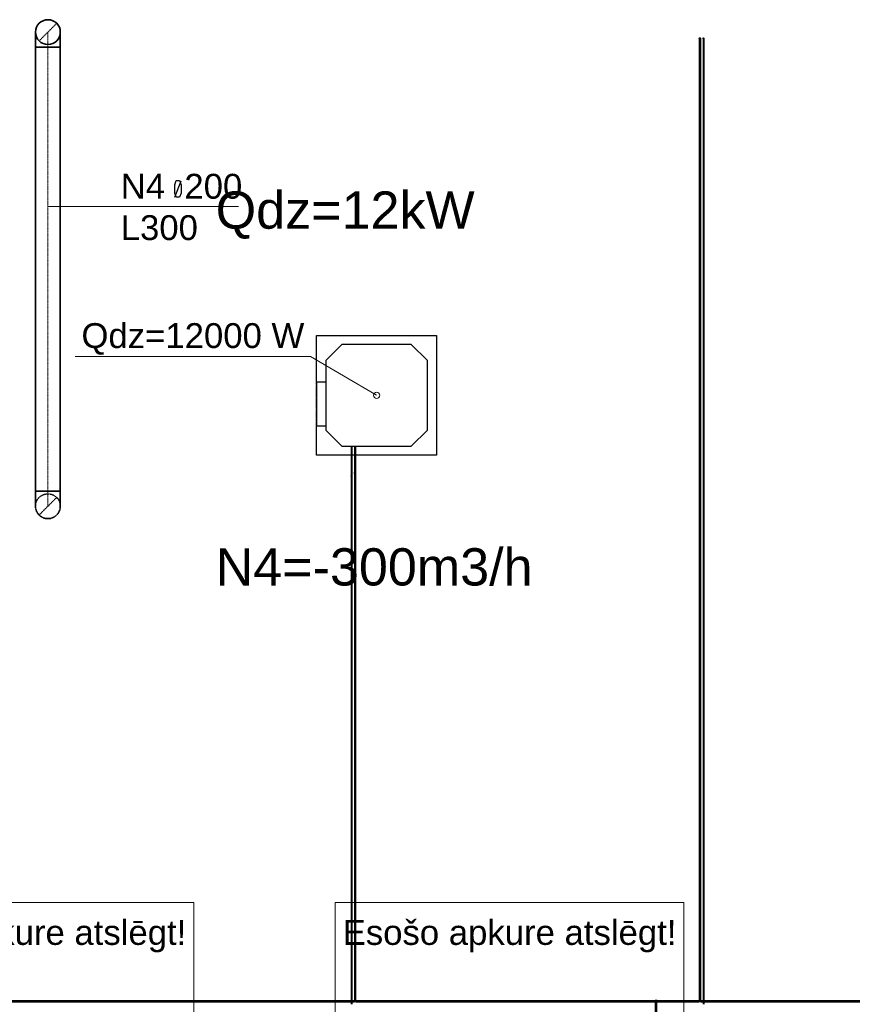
# Model space of a CAD drawing. Header units: millimetres. Extents: x -134161 to 355560, y -27497 to 30328.
# Tile 73 of 95: x 162901 to 169603, y -8502 to -580. Entities that reach past the tile are written whole.
import ezdxf

# ---------------------------------------------------------------- set-up
doc = ezdxf.new("R2010")
doc.units = ezdxf.units.MM
for name, pattern in [('CenterLine', [17.2, 13, -2, 0.2, -2]), ('HIDDEN', [9.525, 6.35, -3.175]), ('UnderCeiling', [6.7, 4.2, -1, 0.5, -1])]:
    doc.linetypes.add(name, pattern=pattern)
for name, color, linetype in [('0000 RAKSTLAUKUMS - LAYOUT', 7, 'CONTINUOUS'), ('Dz1-Atpakalgaita', 7, 'CONTINUOUS'), ('Dz1-Fenkoils', 7, 'CONTINUOUS'), ('Dz1-Radiators', 7, 'CONTINUOUS'), ('Dz1-Teksts-', 7, 'CONTINUOUS'), ('Dz1-Turpgaita', 7, 'CONTINUOUS'), ('Vent-N4', 7, 'CONTINUOUS'), ('Vent-N4-Teksts-', 7, 'CONTINUOUS')]:
    doc.layers.add(name, color=color, linetype=linetype)
for name, color, linetype, lineweight in [('AVK-A_uzdevums', 1, 'CONTINUOUS', 30), ('AVK-K_uzdevums', 6, 'CONTINUOUS', 30), ('AVK-V_uzdevums', 5, 'CONTINUOUS', 30)]:
    doc.layers.add(name, color=color, linetype=linetype, lineweight=lineweight)
doc.styles.add('Arial', font='arial.ttf', dxfattribs={"height": 187.5})
doc.styles.add('PBL', font='arial.ttf')

# ---------------------------------------------------------------- blocks, each defined once
blk = doc.blocks.new('*U1755')
at = {"layer": 'Vent-N4-Teksts-', "color": 7, "linetype": 'Continuous', "lineweight": 25}
for p, q in [((22397.5, 14774.3, 2600), (22410, 14808.6, 2600)), ((22397.5, 14674.8, 2600), (22449.4, 14807.4, 2600)), ((22397.5, 14708, 2600), (22397.5, 14774.3, 2600)), ((22410, 14808.6, 2600), (22436.9, 14808.6, 2600)), ((22436.9, 14808.6, 2600), (22449.4, 14774.3, 2600)), ((22449.4, 14774.3, 2600), (22449.4, 14708, 2600)), ((22410, 14674.8, 2600), (22397.5, 14708, 2600)), ((22436.9, 14674.8, 2600), (22410, 14674.8, 2600)), ((22449.4, 14708, 2600), (22436.9, 14674.8, 2600))]:
    blk.add_line(p, q, dxfattribs=at)
at = {"layer": 'Vent-N4-Teksts-', "color": 7, "linetype": 'Continuous', "lineweight": 15}
for p, q in [((21376.6, 14599.2, 2600), (21916, 14599.2, 2600)), ((21916, 14599.2, 2600), (22910.4, 14599.2, 2600))]:
    blk.add_line(p, q, dxfattribs=at)
at = {"layer": 'Vent-N4-Teksts-', "color": 7, "linetype": 'Continuous', "lineweight": 25, "style": 'Arial'}
for s, p in [('N4  200', (21962.7, 14663.4, 2600)), ('L300', (21962.7, 14330.6, 2600))]:
    blk.add_text(s, height=200, dxfattribs=at).set_placement(p)
blk = doc.blocks.new('*U1756')
at = {"layer": 'Vent-N4', "color": 7, "linetype": 'Continuous', "lineweight": -3}
blk.add_line((21376.6, 12188.9, 2000), (21376.6, 12188.9, 1999), dxfattribs=at)
blk = doc.blocks.new('*U1757')
at = {"layer": 'Vent-N4', "color": 7, "linetype": 'Continuous', "lineweight": -3}
blk.add_line((21376.6, 12188.9, 2230), (21376.6, 12188.9, 2229), dxfattribs=at)
blk = doc.blocks.new('*U1767')
at = {"layer": 'Vent-N4', "color": 7, "linetype": 'UnderCeiling', "lineweight": 18}
blk.add_line((21447.3, 16074.3, 3000), (21305.9, 15932.9, 3000), dxfattribs=at)
at = {"layer": 'Vent-N4', "color": 1, "linetype": 'Continuous', "lineweight": 35}
blk.add_circle((21376.6, 16003.6, 3000), 100, dxfattribs=at)
blk = doc.blocks.new('*U1768')
at = {"layer": 'Vent-N4', "color": 7, "linetype": 'Continuous', "lineweight": -3}
blk.add_line((21376.6, 16003.6, 2970), (21376.6, 16003.6, 2969), dxfattribs=at)
blk = doc.blocks.new('*U1769')
at = {"layer": 'Vent-N4', "color": 1, "linetype": 'UnderCeiling', "lineweight": 35, "extrusion": (1, 0, 0)}
for centre in [(21276.6, 15883.6, 2720), (21476.6, 15883.6, 2720)]:
    blk.add_ellipse(centre, major_axis=(0, 0, -120), ratio=1, start_param=0, end_param=1.570796, dxfattribs=at)
at = {"layer": 'Vent-N4', "color": 7, "linetype": 'CenterLine', "lineweight": 18, "extrusion": (1, 0, 0)}
blk.add_ellipse((21376.6, 15883.6, 2720), major_axis=(0, 0, -120), ratio=1, start_param=0, end_param=1.570796, dxfattribs=at)
at = {"layer": 'Vent-N4', "color": 1, "linetype": 'UnderCeiling', "lineweight": 35, "extrusion": (0, -1, 0)}
blk.add_ellipse((21376.6, 15883.6, 2600), major_axis=(100, 0), ratio=1, start_param=0, end_param=3.141593, dxfattribs=at)
blk = doc.blocks.new('*U1770')
at = {"layer": 'Vent-N4', "color": 1, "linetype": 'UnderCeiling', "lineweight": 35}
for p, q in [((21276.6, 12308.9, 2600), (21276.6, 15883.6, 2600)), ((21476.6, 12308.9, 2600), (21476.6, 15883.6, 2600))]:
    blk.add_line(p, q, dxfattribs=at)
at = {"layer": 'Vent-N4', "color": 7, "linetype": 'CenterLine', "lineweight": 18}
blk.add_line((21376.6, 12308.9, 2600), (21376.6, 15883.6, 2600), dxfattribs=at)
blk = doc.blocks.new('*U1771')
at = {"layer": 'Vent-N4', "color": 7, "linetype": 'UnderCeiling', "lineweight": 18}
blk.add_line((21447.3, 12259.6, 2480), (21305.9, 12118.2, 2480), dxfattribs=at)
at = {"layer": 'Vent-N4', "color": 1, "linetype": 'UnderCeiling', "lineweight": 35, "extrusion": (0, 1, 0)}
blk.add_ellipse((21376.6, 12308.9, 2600), major_axis=(-100, 0), ratio=1, start_param=0, end_param=3.141593, dxfattribs=at)
at = {"layer": 'Vent-N4', "color": 1, "linetype": 'UnderCeiling', "lineweight": 35, "extrusion": (1, 0, 0)}
for centre in [(21276.6, 12308.9, 2480), (21476.6, 12308.9, 2480)]:
    blk.add_ellipse(centre, major_axis=(0, 0, 120), ratio=1, start_param=0, end_param=1.570796, dxfattribs=at)
at = {"layer": 'Vent-N4', "color": 7, "linetype": 'HIDDEN', "lineweight": -3, "extrusion": (0, 0, -1)}
blk.add_ellipse((21376.6, 12188.9, 2480), major_axis=(-100, 0), ratio=1, start_param=0, end_param=3.141593, dxfattribs=at)
at = {"layer": 'Vent-N4', "color": 7, "linetype": 'CenterLine', "lineweight": 18, "extrusion": (1, 0, 0)}
blk.add_ellipse((21376.6, 12308.9, 2480), major_axis=(0, 0, 120), ratio=1, start_param=0, end_param=1.570796, dxfattribs=at)
at = {"layer": 'Vent-N4', "color": 1, "linetype": 'UnderCeiling', "lineweight": 35, "extrusion": (0, 0, -1)}
blk.add_ellipse((21376.6, 12188.9, 2480), major_axis=(100, 0), ratio=1, start_param=0, end_param=3.141593, dxfattribs=at)
blk = doc.blocks.new('*U1772')
at = {"layer": 'Dz1-Atpakalgaita', "color": 6, "linetype": 'UnderCeiling', "lineweight": 25}
for p, q in [((26618.7, 8211.3, 2800), (26616.7, 8211.3, 2800)), ((26630.7, 8201.3, 2800), (26616.7, 8201.3, 2800)), ((26618.7, 8211.3, 2800), (26619.1, 8210.9, 2801.9)), ((26619.1, 8210.9, 2801.9), (26620.2, 8209.8, 2803.5)), ((26620.2, 8209.8, 2803.5), (26621.8, 8208.2, 2804.6)), ((26621.8, 8208.2, 2804.6), (26623.7, 8206.3, 2805)), ((26623.7, 8206.3, 2805), (26625.6, 8208.2, 2804.6)), ((26625.6, 8208.2, 2804.6), (26627.2, 8209.8, 2803.5)), ((26627.2, 8209.8, 2803.5), (26628.3, 8210.9, 2801.9)), ((26628.3, 8210.9, 2801.9), (26628.7, 8211.3, 2800))]:
    blk.add_line(p, q, dxfattribs=at)
at = {"layer": 'Dz1-Atpakalgaita', "color": 6, "linetype": 'UnderCeiling', "lineweight": 25, "extrusion": (-1, 0, 0)}
for centre in [(26616.7, 8206.3, 2800), (26630.7, 8206.3, 2800)]:
    blk.add_ellipse(centre, major_axis=(0, -5), ratio=1, start_param=0, end_param=3.141593, dxfattribs=at)
at = {"layer": 'Dz1-Atpakalgaita', "color": 6, "linetype": 'UnderCeiling', "lineweight": 25}
blk.add_ellipse((26617.2, 8212.8, 2800), major_axis=(0, -1.5), ratio=1, start_param=0, end_param=1.570796, dxfattribs=at)
at = {"layer": 'Dz1-Atpakalgaita', "color": 6, "linetype": 'UnderCeiling', "lineweight": 25, "extrusion": (0, 1, 0)}
blk.add_ellipse((26623.7, 8212.8, 2800), major_axis=(-5, 0), ratio=1, start_param=0, end_param=3.141593, dxfattribs=at)
at = {"layer": 'Dz1-Atpakalgaita', "color": 6, "linetype": 'UnderCeiling', "lineweight": 25, "extrusion": (0, 0, -1)}
blk.add_ellipse((26630.2, 8212.8, 2800), major_axis=(0, -1.5), ratio=1, start_param=0, end_param=1.570796, dxfattribs=at)
blk = doc.blocks.new('*U1773')
at = {"layer": 'Dz1-Atpakalgaita', "color": 6, "linetype": 'UnderCeiling', "lineweight": 25}
for p, q in [((26630.7, 8211.3, 2800), (28571.8, 8211.3, 2800)), ((26630.7, 8201.3, 2800), (28571.8, 8201.3, 2800))]:
    blk.add_line(p, q, dxfattribs=at)
blk = doc.blocks.new('*U1776')
at = {"layer": 'Dz1-Atpakalgaita', "color": 6, "linetype": 'UnderCeiling', "lineweight": 25}
for p, q in [((26279.4, 8211.3, 2800), (26265.4, 8211.3, 2800)), ((26267.8, 8201.6, 2801.9), (26267.4, 8201.3, 2800)), ((26268.9, 8202.7, 2803.5), (26267.8, 8201.6, 2801.9)), ((26270.5, 8204.4, 2804.6), (26268.9, 8202.7, 2803.5)), ((26272.4, 8206.3, 2805), (26270.5, 8204.4, 2804.6)), ((26274.3, 8204.4, 2804.6), (26272.4, 8206.3, 2805)), ((26275.9, 8202.7, 2803.5), (26274.3, 8204.4, 2804.6)), ((26277, 8201.6, 2801.9), (26275.9, 8202.7, 2803.5)), ((26277.4, 8201.3, 2800), (26277, 8201.6, 2801.9)), ((26279.4, 8201.3, 2800), (26277.4, 8201.3, 2800))]:
    blk.add_line(p, q, dxfattribs=at)
at = {"layer": 'Dz1-Atpakalgaita', "color": 6, "linetype": 'UnderCeiling', "lineweight": 25, "extrusion": (-1, 0, 0)}
for centre in [(26265.4, 8206.3, 2800), (26279.4, 8206.3, 2800)]:
    blk.add_ellipse(centre, major_axis=(0, -5), ratio=1, start_param=0, end_param=3.141593, dxfattribs=at)
at = {"layer": 'Dz1-Atpakalgaita', "color": 6, "linetype": 'UnderCeiling', "lineweight": 25, "extrusion": (0, 0, -1)}
blk.add_ellipse((26265.9, 8199.8, 2800), major_axis=(0, 1.5), ratio=1, start_param=0, end_param=1.570796, dxfattribs=at)
at = {"layer": 'Dz1-Atpakalgaita', "color": 6, "linetype": 'UnderCeiling', "lineweight": 25, "extrusion": (0, -1, 0)}
blk.add_ellipse((26272.4, 8199.8, 2800), major_axis=(5, 0), ratio=1, start_param=0, end_param=3.141593, dxfattribs=at)
at = {"layer": 'Dz1-Atpakalgaita', "color": 6, "linetype": 'UnderCeiling', "lineweight": 25}
blk.add_ellipse((26278.9, 8199.8, 2800), major_axis=(0, 1.5), ratio=1, start_param=0, end_param=1.570796, dxfattribs=at)
blk = doc.blocks.new('*U1777')
at = {"layer": 'Dz1-Atpakalgaita', "color": 6, "linetype": 'UnderCeiling', "lineweight": 25}
for p, q in [((26279.4, 8211.3, 2800), (26616.7, 8211.3, 2800)), ((26279.4, 8201.3, 2800), (26616.7, 8201.3, 2800))]:
    blk.add_line(p, q, dxfattribs=at)
blk = doc.blocks.new('*U1778')
at = {"layer": 'Dz1-Atpakalgaita', "color": 6, "linetype": 'UnderCeiling', "lineweight": 25}
for p, q in [((26267.4, 7958.8, 2800), (26267.4, 8199.8, 2800)), ((26277.4, 7958.8, 2800), (26277.4, 8199.8, 2800))]:
    blk.add_line(p, q, dxfattribs=at)
blk = doc.blocks.new('*U1788')
at = {"layer": 'Dz1-Atpakalgaita', "color": 6, "linetype": 'Continuous', "lineweight": 25}
blk.add_circle((26623.7, 15953.8, 3000), 5, dxfattribs=at)
blk = doc.blocks.new('*U1789')
at = {"layer": 'Dz1-Atpakalgaita', "color": 7, "linetype": 'Continuous', "lineweight": -3}
blk.add_line((26623.7, 15953.8, 2903.5), (26623.7, 15953.8, 2902.5), dxfattribs=at)
blk = doc.blocks.new('*U1790')
at = {"layer": 'Dz1-Turpgaita', "color": 4, "linetype": 'Continuous', "lineweight": 25}
blk.add_circle((26652.7, 15953.8, 3000), 3, dxfattribs=at)
blk = doc.blocks.new('*U1791')
at = {"layer": 'Dz1-Turpgaita', "color": 7, "linetype": 'Continuous', "lineweight": -3}
blk.add_line((26652.7, 15953.8, 2902.1), (26652.7, 15953.8, 2901.1), dxfattribs=at)
blk = doc.blocks.new('*U1792')
at = {"layer": 'Dz1-Atpakalgaita', "color": 6, "linetype": 'UnderCeiling', "lineweight": 25}
for p, q in [((26618.7, 15947.3, 2800), (26618.7, 8212.8, 2800)), ((26628.7, 15947.3, 2800), (26628.7, 8212.8, 2800))]:
    blk.add_line(p, q, dxfattribs=at)
blk = doc.blocks.new('*U1793')
at = {"layer": 'Dz1-Turpgaita', "color": 4, "linetype": 'UnderCeiling', "lineweight": 25}
for p, q in [((26649.7, 15949.8, 2800), (26649.7, 8181.3, 2800)), ((26655.7, 15949.8, 2800), (26655.7, 8181.3, 2800))]:
    blk.add_line(p, q, dxfattribs=at)
blk = doc.blocks.new('*U1794')
at = {"layer": 'Dz1-Atpakalgaita', "color": 6, "linetype": 'UnderCeiling', "lineweight": 25}
for p, q in [((26618.7, 15953.8, 2800), (26618.7, 15947.3, 2800)), ((26628.7, 15953.8, 2800), (26628.7, 15947.3, 2800))]:
    blk.add_line(p, q, dxfattribs=at)
blk.add_circle((26623.7, 15953.8, 2807), 5, dxfattribs=at)
at = {"layer": 'Dz1-Atpakalgaita', "color": 6, "linetype": 'UnderCeiling', "lineweight": 25, "extrusion": (0, -1, 0)}
blk.add_ellipse((26623.7, 15947.3, 2800), major_axis=(5, 0), ratio=1, start_param=0, end_param=3.141593, dxfattribs=at)
blk = doc.blocks.new('*U1795')
at = {"layer": 'Dz1-Atpakalgaita', "color": 7, "linetype": 'Continuous', "lineweight": -3}
for p, q in [((26623.7, 15953.8, 250), (26623.7, 15953.8, 249)), ((26623.7, 15953.8, 500), (26623.7, 15953.8, 499)), ((26623.7, 15953.8, 750), (26623.7, 15953.8, 749)), ((26623.7, 15953.8, 1000), (26623.7, 15953.8, 999)), ((26623.7, 15953.8, 1250), (26623.7, 15953.8, 1249)), ((26623.7, 15953.8, 1500), (26623.7, 15953.8, 1499)), ((26623.7, 15953.8, 1750), (26623.7, 15953.8, 1749)), ((26623.7, 15953.8, 2000), (26623.7, 15953.8, 1999)), ((26623.7, 15953.8, 2250), (26623.7, 15953.8, 2249)), ((26623.7, 15953.8, 2500), (26623.7, 15953.8, 2499)), ((26623.7, 15953.8, 2750), (26623.7, 15953.8, 2749))]:
    blk.add_line(p, q, dxfattribs=at)
blk = doc.blocks.new('*U1796')
at = {"layer": 'Dz1-Turpgaita', "color": 4, "linetype": 'UnderCeiling', "lineweight": 25}
for p, q in [((26649.7, 15953.8, 2800), (26649.7, 15949.8, 2800)), ((26655.7, 15953.8, 2800), (26655.7, 15949.8, 2800))]:
    blk.add_line(p, q, dxfattribs=at)
blk.add_circle((26652.7, 15953.8, 2804.2), 3, dxfattribs=at)
at = {"layer": 'Dz1-Turpgaita', "color": 4, "linetype": 'UnderCeiling', "lineweight": 25, "extrusion": (0, -1, 0)}
blk.add_ellipse((26652.7, 15949.8, 2800), major_axis=(3, 0), ratio=1, start_param=0, end_param=3.141593, dxfattribs=at)
blk = doc.blocks.new('*U1797')
at = {"layer": 'Dz1-Turpgaita', "color": 7, "linetype": 'Continuous', "lineweight": -3}
for p, q in [((26652.7, 15953.8, 250), (26652.7, 15953.8, 249)), ((26652.7, 15953.8, 500), (26652.7, 15953.8, 499)), ((26652.7, 15953.8, 750), (26652.7, 15953.8, 749)), ((26652.7, 15953.8, 1000), (26652.7, 15953.8, 999)), ((26652.7, 15953.8, 1250), (26652.7, 15953.8, 1249)), ((26652.7, 15953.8, 1500), (26652.7, 15953.8, 1499)), ((26652.7, 15953.8, 1750), (26652.7, 15953.8, 1749)), ((26652.7, 15953.8, 2000), (26652.7, 15953.8, 1999)), ((26652.7, 15953.8, 2250), (26652.7, 15953.8, 2249)), ((26652.7, 15953.8, 2500), (26652.7, 15953.8, 2499)), ((26652.7, 15953.8, 2750), (26652.7, 15953.8, 2749))]:
    blk.add_line(p, q, dxfattribs=at)
blk = doc.blocks.new('*U1798')
at = {"layer": 'Dz1-Atpakalgaita', "color": 7, "linetype": 'Continuous', "lineweight": -3}
blk.add_line((26623.7, 15953.8), (26623.7, 15953.8, -1), dxfattribs=at)
blk = doc.blocks.new('*U1799')
at = {"layer": 'Dz1-Turpgaita', "color": 7, "linetype": 'Continuous', "lineweight": -3}
blk.add_line((26652.7, 15953.8), (26652.7, 15953.8, -1), dxfattribs=at)
blk = doc.blocks.new('*U1807')
at = {"layer": 'Dz1-Atpakalgaita', "color": 6, "linetype": 'UnderCeiling', "lineweight": 25}
for p, q in [((19401.7, 8211.3, 2800), (23841.5, 8211.3, 2800)), ((19401.7, 8201.3, 2800), (23841.5, 8201.3, 2800))]:
    blk.add_line(p, q, dxfattribs=at)
blk = doc.blocks.new('*U1810')
at = {"layer": 'Dz1-Atpakalgaita', "color": 6, "linetype": 'UnderCeiling', "lineweight": 25}
for p, q in [((23843.5, 8211.3, 2800), (23841.5, 8211.3, 2800)), ((23855.5, 8201.3, 2800), (23841.5, 8201.3, 2800)), ((23843.5, 8211.3, 2800), (23843.9, 8210.9, 2801.9)), ((23843.9, 8210.9, 2801.9), (23844.9, 8209.8, 2803.5)), ((23844.9, 8209.8, 2803.5), (23846.6, 8208.2, 2804.6)), ((23846.6, 8208.2, 2804.6), (23848.5, 8206.3, 2805)), ((23848.5, 8206.3, 2805), (23850.4, 8208.2, 2804.6)), ((23850.4, 8208.2, 2804.6), (23852, 8209.8, 2803.5)), ((23852, 8209.8, 2803.5), (23853.1, 8210.9, 2801.9)), ((23853.1, 8210.9, 2801.9), (23853.5, 8211.3, 2800))]:
    blk.add_line(p, q, dxfattribs=at)
at = {"layer": 'Dz1-Atpakalgaita', "color": 6, "linetype": 'UnderCeiling', "lineweight": 25, "extrusion": (-1, 0, 0)}
for centre in [(23841.5, 8206.3, 2800), (23855.5, 8206.3, 2800)]:
    blk.add_ellipse(centre, major_axis=(0, -5), ratio=1, start_param=0, end_param=3.141593, dxfattribs=at)
at = {"layer": 'Dz1-Atpakalgaita', "color": 6, "linetype": 'UnderCeiling', "lineweight": 25}
blk.add_ellipse((23842, 8212.8, 2800), major_axis=(0, -1.5), ratio=1, start_param=0, end_param=1.570796, dxfattribs=at)
at = {"layer": 'Dz1-Atpakalgaita', "color": 6, "linetype": 'UnderCeiling', "lineweight": 25, "extrusion": (0, 1, 0)}
blk.add_ellipse((23848.5, 8212.8, 2800), major_axis=(-5, 0), ratio=1, start_param=0, end_param=3.141593, dxfattribs=at)
at = {"layer": 'Dz1-Atpakalgaita', "color": 6, "linetype": 'UnderCeiling', "lineweight": 25, "extrusion": (0, 0, -1)}
blk.add_ellipse((23855, 8212.8, 2800), major_axis=(0, -1.5), ratio=1, start_param=0, end_param=1.570796, dxfattribs=at)
blk = doc.blocks.new('*U1816')
at = {"layer": 'Dz1-Atpakalgaita', "color": 6, "linetype": 'UnderCeiling', "lineweight": 25}
for p, q in [((23855.5, 8211.3, 2800), (26265.4, 8211.3, 2800)), ((23855.5, 8201.3, 2800), (26265.4, 8201.3, 2800))]:
    blk.add_line(p, q, dxfattribs=at)
blk = doc.blocks.new('*U1927')
at = {"layer": 'Dz1-Atpakalgaita', "color": 6, "linetype": 'UnderCeiling', "lineweight": 25}
for p, q in [((23843.5, 12441.8, 2800), (23843.5, 8212.8, 2800)), ((23853.5, 12441.8, 2800), (23853.5, 8212.8, 2800))]:
    blk.add_line(p, q, dxfattribs=at)
blk = doc.blocks.new('*U1928')
at = {"layer": 'Dz1-Turpgaita', "color": 4, "linetype": 'UnderCeiling', "lineweight": 25}
for p, q in [((23816.5, 12423.8, 2800), (23816.5, 8181.3, 2800)), ((23822.5, 12423.8, 2800), (23822.5, 8181.3, 2800))]:
    blk.add_line(p, q, dxfattribs=at)
blk = doc.blocks.new('*U1929')
at = {"layer": 'Dz1-Teksts-', "color": 7, "linetype": 'Continuous', "lineweight": 0}
for p, q in [((23490.5, 13392.9, 2500), (21596.5, 13392.9, 2500)), ((24022, 13081.2, 2500), (23490.5, 13392.9, 2500))]:
    blk.add_line(p, q, dxfattribs=at)
at = {"layer": 'Dz1-Teksts-', "color": 7, "linetype": 'Continuous', "lineweight": 0, "extrusion": (0, 0, -1)}
blk.add_circle((-24022, 13081.2, -2500), 25, dxfattribs=at)
at = {"layer": 'Dz1-Teksts-', "color": 7, "linetype": 'Continuous', "lineweight": 0, "style": 'Arial'}
blk.add_text('Qdz=12000 W', height=200, dxfattribs=at).set_placement((21646.6, 13461.8, 2500))
blk = doc.blocks.new('*U1930')
at = {"layer": 'Dz1-Turpgaita', "color": 4, "linetype": 'UnderCeiling', "lineweight": 25, "extrusion": (0, 0.707107, -0.707107)}
blk.add_ellipse((23819.5, 12430.1, 2797.4), major_axis=(-3, 0), ratio=1, start_param=0, end_param=3.141593, dxfattribs=at)
at = {"layer": 'Dz1-Turpgaita', "color": 7, "linetype": 'HIDDEN', "lineweight": -3, "extrusion": (0, 0.707107, -0.707107)}
blk.add_ellipse((23819.5, 12430.1, 2797.4), major_axis=(3, 0), ratio=1, start_param=0, end_param=3.141593, dxfattribs=at)
at = {"layer": 'Dz1-Turpgaita', "color": 4, "linetype": 'UnderCeiling', "lineweight": 25, "extrusion": (1, 0, 0)}
for centre in [(23816.5, 12423.8, 2791), (23822.5, 12423.8, 2791)]:
    blk.add_ellipse(centre, major_axis=(0, 6.36, 6.36), ratio=1, start_param=0, end_param=0.785398, dxfattribs=at)
at = {"layer": 'Dz1-Turpgaita', "color": 4, "linetype": 'UnderCeiling', "lineweight": 25, "extrusion": (0, -1, 0)}
blk.add_ellipse((23819.5, 12423.8, 2800), major_axis=(3, 0), ratio=1, start_param=0, end_param=3.141593, dxfattribs=at)
blk = doc.blocks.new('*U1931')
at = {"layer": 'Dz1-Turpgaita', "color": 4, "linetype": 'UnderCeiling', "lineweight": 25}
for p, q in [((23816.5, 12472.8, 2754.6), (23816.5, 12430.1, 2797.4)), ((23822.5, 12472.8, 2754.6), (23822.5, 12430.1, 2797.4))]:
    blk.add_line(p, q, dxfattribs=at)
blk = doc.blocks.new('*U1932')
at = {"layer": 'Dz1-Atpakalgaita', "color": 6, "linetype": 'UnderCeiling', "lineweight": 25, "extrusion": (0, 0, -1)}
blk.add_ellipse((23848.5, 12456.8, 2785), major_axis=(-5, 0), ratio=1, start_param=0, end_param=3.141593, dxfattribs=at)
at = {"layer": 'Dz1-Atpakalgaita', "color": 7, "linetype": 'HIDDEN', "lineweight": -3, "extrusion": (0, 0, -1)}
blk.add_ellipse((23848.5, 12456.8, 2785), major_axis=(5, 0), ratio=1, start_param=0, end_param=3.141593, dxfattribs=at)
at = {"layer": 'Dz1-Atpakalgaita', "color": 6, "linetype": 'UnderCeiling', "lineweight": 25, "extrusion": (1, 0, 0)}
for centre in [(23843.5, 12441.8, 2785), (23853.5, 12441.8, 2785)]:
    blk.add_ellipse(centre, major_axis=(0, 15), ratio=1, start_param=0, end_param=1.570796, dxfattribs=at)
at = {"layer": 'Dz1-Atpakalgaita', "color": 6, "linetype": 'UnderCeiling', "lineweight": 25, "extrusion": (0, -1, 0)}
blk.add_ellipse((23848.5, 12441.8, 2800), major_axis=(5, 0), ratio=1, start_param=0, end_param=3.141593, dxfattribs=at)
blk = doc.blocks.new('*U1933')
at = {"layer": 'Dz1-Atpakalgaita', "color": 7, "linetype": 'Continuous', "lineweight": -3}
blk.add_line((23848.5, 12456.8, 2744.5), (23848.5, 12456.8, 2743.5), dxfattribs=at)
blk = doc.blocks.new('*U1934')
at = {"layer": 'Dz1-Turpgaita', "color": 4, "linetype": 'UnderCeiling', "lineweight": 25, "extrusion": (0, 1, 0)}
blk.add_ellipse((23819.5, 12479.2, 2752), major_axis=(-3, 0), ratio=1, start_param=0, end_param=3.141593, dxfattribs=at)
at = {"layer": 'Dz1-Turpgaita', "color": 4, "linetype": 'UnderCeiling', "lineweight": 25, "extrusion": (-1, 0, 0)}
for centre in [(23816.5, 12479.2, 2761), (23822.5, 12479.2, 2761)]:
    blk.add_ellipse(centre, major_axis=(0, 0, -9), ratio=1, start_param=0, end_param=0.785398, dxfattribs=at)
at = {"layer": 'Dz1-Turpgaita', "color": 4, "linetype": 'UnderCeiling', "lineweight": 25, "extrusion": (0, -0.707107, 0.707107)}
blk.add_ellipse((23819.5, 12472.8, 2754.6), major_axis=(3, 0), ratio=1, start_param=0, end_param=3.141593, dxfattribs=at)
at = {"layer": 'Dz1-Turpgaita', "color": 7, "linetype": 'HIDDEN', "lineweight": -3, "extrusion": (0, -0.707107, 0.707107)}
blk.add_ellipse((23819.5, 12472.8, 2754.6), major_axis=(-3, 0), ratio=1, start_param=0, end_param=3.141593, dxfattribs=at)
blk = doc.blocks.new('*U1935')
at = {"layer": 'Dz1-Turpgaita', "color": 4, "linetype": 'UnderCeiling', "lineweight": 25}
for p, q in [((23816.5, 12671.7, 2752), (23816.5, 12479.2, 2752)), ((23822.5, 12671.7, 2752), (23822.5, 12479.2, 2752))]:
    blk.add_line(p, q, dxfattribs=at)
blk = doc.blocks.new('*U1936')
at = {"layer": 'Dz1-Atpakalgaita', "color": 6, "linetype": 'UnderCeiling', "lineweight": 25, "extrusion": (0, 1, 0)}
blk.add_ellipse((23848.5, 12471.8, 2689), major_axis=(-5, 0), ratio=1, start_param=0, end_param=3.141593, dxfattribs=at)
at = {"layer": 'Dz1-Atpakalgaita', "color": 6, "linetype": 'UnderCeiling', "lineweight": 25, "extrusion": (-1, 0, 0)}
for centre in [(23843.5, 12471.8, 2704), (23853.5, 12471.8, 2704)]:
    blk.add_ellipse(centre, major_axis=(0, 0, -15), ratio=1, start_param=0, end_param=1.570796, dxfattribs=at)
blk = doc.blocks.new('*U1937')
at = {"layer": 'Dz1-Atpakalgaita', "color": 6, "linetype": 'UnderCeiling', "lineweight": 25}
for p, q in [((23843.5, 12671.7, 2689), (23843.5, 12471.8, 2689)), ((23853.5, 12671.7, 2689), (23853.5, 12471.8, 2689))]:
    blk.add_line(p, q, dxfattribs=at)
blk = doc.blocks.new('*U1938')
at = {"layer": 'Dz1-Radiators', "color": 7, "linetype": 'Continuous', "lineweight": -3}
blk.add_line((23819.5, 12671.7, 2752), (23819.5, 12671.7, 2751), dxfattribs=at)
blk = doc.blocks.new('*U1939')
at = {"layer": 'Dz1-Fenkoils', "color": 7, "linetype": 'HIDDEN', "lineweight": -3}
for p, q in [((23539.5, 13563.7, 2441), (23539.5, 13563.7, 2500)), ((24504.5, 13563.7, 2441), (24504.5, 13563.7, 2500)), ((23742.6, 13490.7, 2829), (23742.6, 13490.7, 2500)), ((24301.4, 13490.7, 2829), (24301.4, 13490.7, 2500)), ((23612.5, 13360.6, 2829), (23612.5, 13360.6, 2500)), ((24431.5, 13360.6, 2829), (24431.5, 13360.6, 2500)), ((23537.5, 13190.7, 2595), (23537.5, 13190.7, 2815)), ((23539.5, 12836.7, 2500), (23539.5, 13190.7, 2500)), ((23537.5, 12836.7, 2815), (23537.5, 12836.7, 2595)), ((23612.5, 12801.8, 2829), (23612.5, 12801.8, 2500)), ((24431.5, 12801.8, 2829), (24431.5, 12801.8, 2500)), ((23539.5, 12598.7, 2441), (23539.5, 12598.7, 2500)), ((23742.6, 12671.7, 2829), (23742.6, 12671.7, 2500)), ((24301.4, 12671.7, 2829), (24301.4, 12671.7, 2500)), ((24504.5, 12598.7, 2441), (24504.5, 12598.7, 2500))]:
    blk.add_line(p, q, dxfattribs=at)
at = {"layer": 'Dz1-Fenkoils', "color": 7, "linetype": 'Continuous', "lineweight": -3}
for p, q in [((23539.5, 13563.7, 2500), (24504.5, 13563.7, 2500)), ((23539.5, 13190.7, 2500), (23539.5, 13563.7, 2500)), ((24504.5, 13563.7, 2500), (24504.5, 12598.7, 2500)), ((23742.6, 13490.7, 2829), (23612.5, 13360.6, 2829)), ((24301.4, 13490.7, 2829), (23742.6, 13490.7, 2829)), ((24431.5, 13360.6, 2829), (24301.4, 13490.7, 2829)), ((23612.5, 13360.6, 2829), (23612.5, 12801.8, 2829)), ((24431.5, 12801.8, 2829), (24431.5, 13360.6, 2829)), ((23537.5, 13190.7, 2815), (23537.5, 12836.7, 2815)), ((23537.5, 13190.7, 2815), (23612.5, 13190.7, 2815)), ((23537.5, 12836.7, 2815), (23612.5, 12836.7, 2815)), ((23539.5, 12598.7, 2500), (23539.5, 12836.7, 2500)), ((23612.5, 12801.8, 2829), (23742.6, 12671.7, 2829)), ((24301.4, 12671.7, 2829), (24431.5, 12801.8, 2829)), ((24504.5, 12598.7, 2500), (23539.5, 12598.7, 2500)), ((23742.6, 12671.7, 2829), (24301.4, 12671.7, 2829))]:
    blk.add_line(p, q, dxfattribs=at)
blk = doc.blocks.new('*U2100')
at = {"layer": 'AVK-A_uzdevums', "color": 7, "linetype": 'Continuous', "lineweight": 18}
for p, q in [((22550.5, 9000.9), (19744.8, 9000.9)), ((19744.8, 9000.9), (19744.8, 6884.6)), ((22550.5, 6884.6), (22550.5, 9000.9)), ((19744.8, 6884.6), (22550.5, 6884.6)), ((22646.3, 4617.3), (22550.5, 6884.6))]:
    blk.add_line(p, q, dxfattribs=at)
at = {"layer": 'AVK-A_uzdevums', "color": 7, "linetype": 'Continuous', "lineweight": 18, "extrusion": (0, 0, -1)}
blk.add_circle((-22646.3, 4617.3), 50, dxfattribs=at)
at = {"layer": 'AVK-A_uzdevums', "color": 7, "linetype": 'Continuous', "lineweight": 25, "style": 'Arial'}
for s, p in [('Esošo apkure atslēgt!', (19804.2, 8659.3)), ('Zem grīdas apsilde', (19959.6, 7812.8)), ('S=2.8m2', (20584.6, 7389.6)), ('Qa=168W', (20514.7, 6966.3))]:
    blk.add_text(s, height=200, dxfattribs=at).set_placement(p)
blk = doc.blocks.new('*U2101')
at = {"layer": 'AVK-A_uzdevums', "color": 7, "linetype": 'Continuous', "lineweight": 18}
for p, q in [((23689.8, 6884.6), (23689.8, 9000.9)), ((23689.8, 9000.9), (26495.5, 9000.9)), ((26495.5, 9000.9), (26495.5, 6884.6)), ((23689.8, 5713.4), (23689.8, 6884.6)), ((26495.5, 6884.6), (23689.8, 6884.6))]:
    blk.add_line(p, q, dxfattribs=at)
at = {"layer": 'AVK-A_uzdevums', "color": 7, "linetype": 'Continuous', "lineweight": 18, "extrusion": (0, 0, -1)}
blk.add_circle((-23689.8, 5713.4), 50, dxfattribs=at)
at = {"layer": 'AVK-A_uzdevums', "color": 7, "linetype": 'Continuous', "lineweight": 25, "style": 'Arial'}
for s, p in [('Esošo apkure atslēgt!', (23749.2, 8659.3)), ('Zem grīdas apsilde', (23904.7, 7812.8)), ('S=3.9m2', (24529.6, 7389.6)), ('Qa=234W', (24459.8, 6966.3))]:
    blk.add_text(s, height=200, dxfattribs=at).set_placement(p)

msp = doc.modelspace()

# ---------------------------------------------------------------- block references
at = {"layer": 'AVK-A_uzdevums'}
for name in ['*U2100', '*U2101']:
    msp.add_blockref(name, (141751.2, -16683.6), dxfattribs=at)
at = {"layer": 'Dz1-Atpakalgaita'}
for name in ['*U1788', '*U1794', '*U1792', '*U1789', '*U1795', '*U1798', '*U1937', '*U1936', '*U1932', '*U1927', '*U1933', '*U1807', '*U1810', '*U1816', '*U1776', '*U1777', '*U1772', '*U1773', '*U1778']:
    msp.add_blockref(name, (141751.2, -16683.6), dxfattribs=at)
at = {"layer": 'Dz1-Fenkoils'}
msp.add_blockref('*U1939', (141751.2, -16683.6), dxfattribs=at)
at = {"layer": 'Dz1-Radiators'}
msp.add_blockref('*U1938', (141751.2, -16683.6), dxfattribs=at)
at = {"layer": 'Dz1-Teksts-'}
msp.add_blockref('*U1929', (141751.2, -16683.6), dxfattribs=at)
at = {"layer": 'Dz1-Turpgaita'}
for name in ['*U1790', '*U1796', '*U1793', '*U1791', '*U1797', '*U1799', '*U1935', '*U1934', '*U1931', '*U1930', '*U1928']:
    msp.add_blockref(name, (141751.2, -16683.6), dxfattribs=at)
at = {"layer": 'Vent-N4'}
for name in ['*U1767', '*U1769', '*U1768', '*U1770', '*U1771', '*U1756', '*U1757']:
    msp.add_blockref(name, (141751.2, -16683.6), dxfattribs=at)
at = {"layer": 'Vent-N4-Teksts-'}
msp.add_blockref('*U1755', (141751.2, -16683.6), dxfattribs=at)

# ---------------------------------------------------------------- texts
at = {"layer": '0000 RAKSTLAUKUMS - LAYOUT', "insert": (626.6, -5594.9), "char_height": 230, "width": 7851.016, "attachment_point": 1, "style": 'PBL'}
msp.add_mtext('{\\fArial|b0|i0|c186|p34;Piezīmes:\\P\\pi-690,l920,t920;1.^IVisi izmēri doti milimetros (mm), bet augstuma atzīmes metros (m).\\P2.^ISkatīt kopā ar inventerizācijas lietu kad.apz. \\fArial|b0|i1|c186|p34;01001190285002\\fArial|b0|i0|c186|p34; veiktu \\fArial|b0|i1|c186|p34;27.05.2021}.', dxfattribs=at)
at = {"layer": 'AVK-K_uzdevums', "insert": (164478.2, -1961.7), "char_height": 300, "width": 1929.168, "attachment_point": 1, "style": 'PBL'}
msp.add_mtext('{\\fArial|b0|i0|c186|p34;Qdz=12kW}', dxfattribs=at)
at = {"layer": 'AVK-V_uzdevums', "insert": (164478.2, -4832.7), "char_height": 300, "width": 1929.168, "attachment_point": 1, "style": 'PBL'}
msp.add_mtext('{\\fArial|b0|i0|c186|p34;N4=-300m3/h}', dxfattribs=at)

doc.saveas('drawing.dxf')
